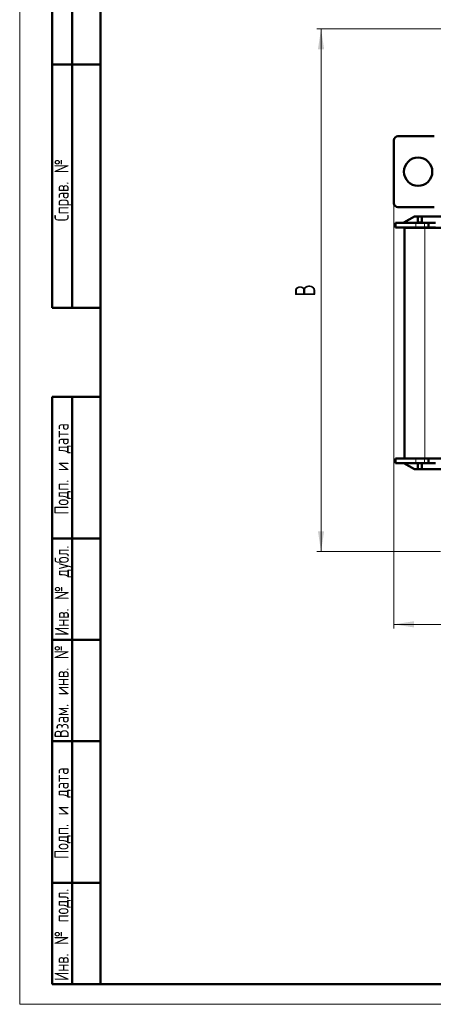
# Model space of a CAD drawing. Header units: millimetres. Extents: x 0 to 600, y 0 to 840.
# Tile 1 of 3: x 0 to 204, y 0 to 486. Entities that reach past the tile are written whole.
import ezdxf

# ---------------------------------------------------------------- set-up
doc = ezdxf.new("R2010")
doc.units = ezdxf.units.MM
doc.header["$LTSCALE"] = 2
doc.linetypes.add('SLD-Сплошная', pattern=[0])
doc.styles.add('SLDTEXTSTYLE0', font='TXT', dxfattribs={"width": 0.7})
doc.styles.add('SLDTEXTSTYLE1', font='TXT', dxfattribs={"width": 0.7, "bigfont": 'bigfont'})
doc.dimstyles.new('SLDDIMSTYLE0', dxfattribs={"dimtxt": 10, "dimasz": 10, "dimexe": 0, "dimexo": 0.0625, "dimgap": 2.5, "dimtad": 2, "dimdec": 1, "dimrnd": 1e-09, "dimzin": 12, "dimdsep": 46, "dimtxsty": 'SLDTEXTSTYLE0', "dimsah": 1, "dimcen": 0.09, "dimadec": 0, "dimazin": 3, "dimtfac": 1, "dimtdec": 3, "dimtofl": 0, "dimtmove": 0, "dimatfit": 3, "dimfxl": 1, "dimfrac": 2, "dimtolj": 1, "dimtzin": 12, "dimarcsym": 0})

# ---------------------------------------------------------------- blocks, each defined once
blk = doc.blocks.new('_D')
at = {"color": 7, "linetype": 'SLD-Сплошная', "lineweight": 0}
for p, q in [((184.97, 395.61), (184.97, 185.63)), ((424.97, 395.61), (424.97, 185.63)), ((184.97, 187.63), (424.97, 187.63))]:
    blk.add_line(p, q, dxfattribs=at)
at = {"color": 7, "linetype": 'SLD-Сплошная', "lineweight": 18}
for points in [[(184.97, 187.63), (194.97, 186.09), (194.97, 189.17)], [(424.97, 187.63), (414.97, 189.17), (414.97, 186.09)]]:
    blk.add_solid(points, dxfattribs=at)
at = {"color": 7, "linetype": 'SLD-Сплошная', "lineweight": 18, "insert": (301.07, 200.52), "char_height": 10, "attachment_point": 1, "style": 'SLDTEXTSTYLE1'}
blk.add_mtext('Ш', dxfattribs=at)
blk = doc.blocks.new('_D_1')
at = {"color": 7, "linetype": 'SLD-Сплошная', "lineweight": 0}
for p, q in [((278.95, 481.63), (146.97, 481.63)), ((148.97, 223.63), (148.97, 481.63)), ((207.95, 223.63), (146.97, 223.63))]:
    blk.add_line(p, q, dxfattribs=at)
at = {"color": 7, "linetype": 'SLD-Сплошная', "lineweight": 18}
for points in [[(148.97, 481.63), (147.44, 471.63), (150.51, 471.63)], [(148.97, 223.63), (150.51, 233.63), (147.44, 233.63)]]:
    blk.add_solid(points, dxfattribs=at)
at = {"color": 7, "linetype": 'SLD-Сплошная', "lineweight": 18, "insert": (136.08, 349.43), "char_height": 10, "attachment_point": 1, "rotation": 90, "style": 'SLDTEXTSTYLE1'}
blk.add_mtext('В', dxfattribs=at)

msp = doc.modelspace()

# ---------------------------------------------------------------- linework, layer by layer
at = {"color": 7, "linetype": 'SLD-Сплошная', "lineweight": 18}
for p, q in [((0, 840), (0, 0)), ((0, 0), (594, 0))]:
    msp.add_line(p, q, dxfattribs=at)
at = {"color": 7, "linetype": 'SLD-Сплошная', "lineweight": 50}
for p, q in [((40, 830), (40, 10)), ((40, 830), (40, 10)), ((16, 344), (16, 584)), ((16, 344), (16, 584)), ((26, 344), (26, 584)), ((26, 344), (26, 584)), ((16, 464), (40, 464)), ((40, 464), (16, 464)), ((204.97, 428.63), (186.97, 428.63)), ((184.97, 426.63), (184.97, 395.63)), ((186.97, 393.63), (204.97, 393.63)), ((189.97, 385.98), (195.17, 388.98)), ((195.17, 388.98), (196.77, 388.98)), ((196.77, 385.98), (196.77, 388.98)), ((196.77, 388.98), (198.77, 388.98)), ((198.77, 388.98), (213.57, 388.98)), ((198.77, 388.98), (198.77, 385.98)), ((185.82, 383.63), (185.82, 385.88)), ((195.82, 385.88), (185.82, 385.88)), ((189.97, 385.98), (189.97, 385.88)), ((200.07, 385.88), (195.82, 385.88)), ((198.77, 385.98), (196.77, 385.98)), ((196.77, 385.98), (196.77, 385.88)), ((198.77, 385.98), (198.77, 385.88)), ((202.07, 385.88), (200.07, 385.88)), ((202.07, 383.63), (202.07, 385.88)), ((202.07, 385.88), (205.57, 385.88)), ((195.82, 383.63), (185.82, 383.63)), ((190.27, 269.53), (190.27, 383.48)), ((190.27, 383.48), (200.27, 383.48)), ((200.07, 383.63), (195.82, 383.63)), ((202.07, 383.63), (200.07, 383.63)), ((200.27, 383.48), (212.47, 383.48)), ((205.57, 383.63), (202.07, 383.63)), ((202.27, 383.63), (202.27, 383.48)), ((16, 344), (40, 344)), ((16, 10), (16, 300)), ((16, 300), (40, 300)), ((26, 10), (26, 300)), ((185.82, 269.53), (185.82, 267.28)), ((185.82, 269.53), (195.82, 269.53)), ((195.82, 269.53), (200.07, 269.53)), ((200.07, 269.53), (202.04, 269.53)), ((202.04, 269.53), (202.04, 269.58)), ((202.04, 269.58), (210.09, 269.58)), ((202.07, 267.28), (202.07, 269.58)), ((185.82, 267.28), (195.82, 267.28)), ((189.97, 267.18), (189.97, 267.28)), ((189.97, 267.18), (195.17, 264.18)), ((195.17, 264.18), (196.77, 264.18)), ((200.07, 267.28), (195.82, 267.28)), ((196.77, 267.18), (196.77, 267.28)), ((196.77, 264.18), (196.77, 267.18)), ((196.77, 267.18), (198.77, 267.18)), ((198.77, 264.18), (196.77, 264.18)), ((198.77, 267.28), (198.77, 267.18)), ((198.77, 267.18), (198.77, 264.18)), ((198.77, 264.18), (213.57, 264.18)), ((200.07, 267.28), (202.07, 267.28)), ((202.07, 267.28), (205.57, 267.28)), ((40, 230), (16, 230)), ((40, 180), (16, 180)), ((40, 130), (16, 130)), ((16, 60), (40, 60)), ((16, 10), (40, 10)), ((40, 10), (584, 10))]:
    msp.add_line(p, q, dxfattribs=at)
at = {"color": 8, "linetype": 'SLD-Сплошная', "lineweight": 18}
for p, q in [((195.82, 383.63), (195.82, 385.88)), ((200.07, 383.63), (200.07, 385.88)), ((200.27, 269.53), (200.27, 383.48)), ((195.82, 267.28), (195.82, 269.53)), ((200.07, 269.53), (200.07, 267.28))]:
    msp.add_line(p, q, dxfattribs=at)
at = {"color": 7, "linetype": 'SLD-Сплошная', "lineweight": 50}
msp.add_circle((196.97, 411.13), 7, dxfattribs=at)
for centre, start, end in [((186.97, 426.63), 90, 180), ((186.97, 395.63), 180, 270)]:
    msp.add_arc(centre, 2, start, end, dxfattribs=at)

# ---------------------------------------------------------------- texts
at = {"color": 7, "linetype": 'Continuous', "lineweight": 0, "char_height": 7, "attachment_point": 2, "rotation": 90, "style": 'SLDTEXTSTYLE1'}
for s, insert in [('Справ. №', (17.2, 402.02)), ('Подп. и дата', (17.2, 264.35)), ('Инв. № дубл.', (17.32, 204.27)), ('Взам. инв. №', (17.2, 154.41)), ('Подп. и дата', (17.2, 94.35)), ('Инв. № подл.', (17.2, 34.36))]:
    msp.add_mtext(s, dxfattribs=dict(at, insert=insert))

# ---------------------------------------------------------------- dimensions: what is measured, and where the dimension line sits
at = {"color": 7, "linetype": 'SLD-Сплошная', "lineweight": 18}
dim = msp.add_linear_dim(base=(148.97, 481.63), p1=(207.97, 223.63), p2=(278.97, 481.63), angle=90, text='В', dimstyle='SLDDIMSTYLE0', dxfattribs=at)
dim.commit()
dim.dimension.update_dxf_attribs({"geometry": '_D_1', "text_midpoint": (148.97, 352.63), "dimtype": 160})
dim = msp.add_linear_dim(base=(424.97, 187.63), p1=(184.97, 395.63), p2=(424.97, 395.63), text='Ш', dimstyle='SLDDIMSTYLE0', dxfattribs=at)
dim.commit()
dim.dimension.update_dxf_attribs({"geometry": '_D', "text_midpoint": (304.97, 187.63), "dimtype": 160})

doc.saveas('drawing.dxf')
